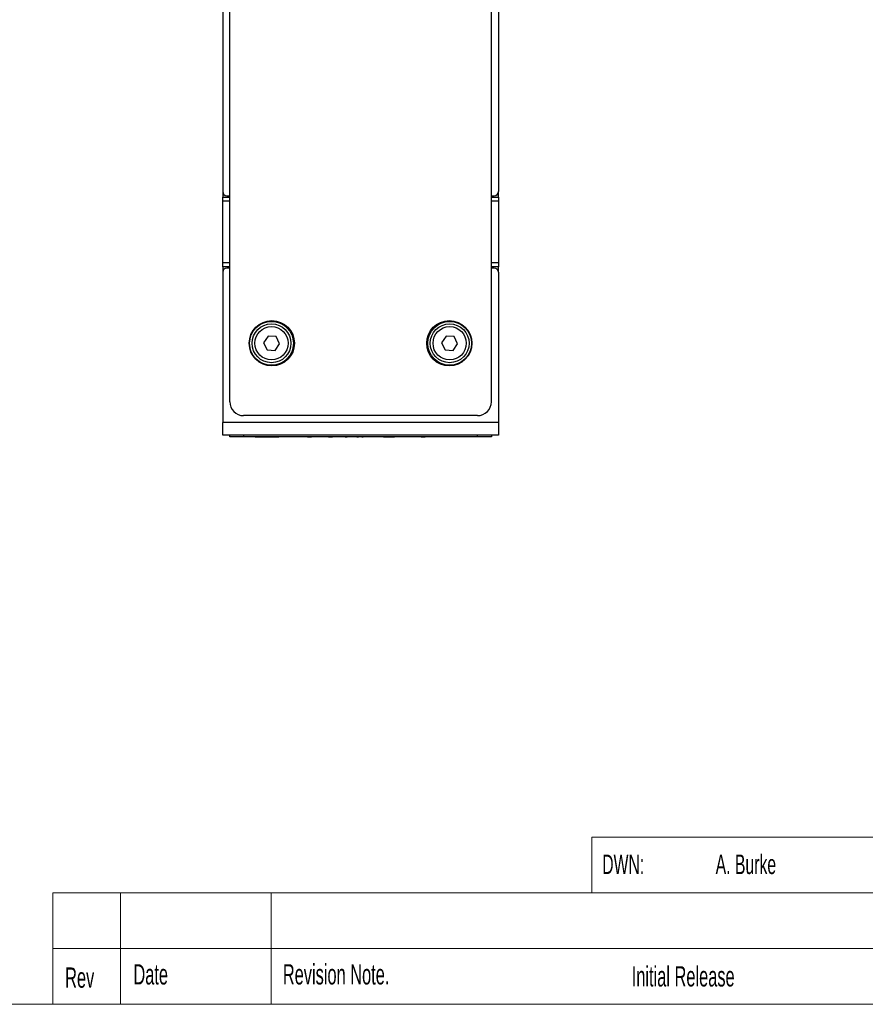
# Paper-space layout 'Sheet2' of a CAD drawing. Header units: millimetres. Extents: x 0 to 420, y 0 to 297.
# Tile 4 of 6: x 163 to 284, y 7 to 148. Entities that reach past the tile are written whole.
import ezdxf

# ---------------------------------------------------------------- set-up
doc = ezdxf.new("R2010")
doc.units = ezdxf.units.MM
doc.styles.add('SLDTEXTSTYLE0', font='TXT', dxfattribs={"width": 0.605})

psp = doc.layouts.new('Sheet2')

# ---------------------------------------------------------------- linework, layer by layer
at = {"color": 7, "linetype": 'Continuous', "lineweight": 25}
for p, q in [((191.98, 213.2), (191.98, 123.8)), ((231.58, 213.2), (231.58, 123.8)), ((192.98, 93.6), (192.98, 212)), ((230.58, 93.6), (230.58, 212)), ((191.98, 123.73), (191.98, 123)), ((192.58, 123.2), (192.98, 123.2)), ((230.58, 123.2), (230.98, 123.2)), ((231.58, 123), (231.58, 123.73)), ((191.98, 123), (192.98, 123)), ((191.98, 122.4), (191.98, 123)), ((191.98, 113.6), (191.98, 122.4)), ((230.58, 123), (231.58, 123)), ((231.58, 123), (231.58, 122.4)), ((231.58, 122.4), (231.58, 113.6)), ((191.98, 113), (191.98, 113.6)), ((231.58, 113.6), (231.58, 113)), ((192.98, 113), (191.98, 113)), ((191.98, 113), (191.98, 112.26)), ((191.98, 112.2), (191.98, 90.6)), ((192.98, 112.8), (192.58, 112.8)), ((231.58, 113), (230.58, 113)), ((230.98, 112.8), (230.58, 112.8)), ((231.58, 112.26), (231.58, 113)), ((231.58, 112.2), (231.58, 90.6)), ((198.48, 103.03), (197.83, 102.08)), ((197.83, 102.08), (198.34, 101.04)), ((199.63, 102.95), (198.48, 103.03)), ((199.49, 100.96), (200.14, 101.91)), ((200.14, 101.91), (199.63, 102.95)), ((224.07, 103.03), (223.42, 102.08)), ((223.42, 102.08), (223.93, 101.04)), ((225.22, 102.95), (224.07, 103.03)), ((225.08, 100.96), (225.73, 101.91)), ((225.73, 101.91), (225.22, 102.95)), ((198.34, 101.04), (199.49, 100.96)), ((223.93, 101.04), (225.08, 100.96)), ((231.58, 90.6), (191.98, 90.6)), ((191.98, 88.8), (191.98, 90.6)), ((228.58, 91.6), (194.98, 91.6)), ((231.58, 90.6), (231.58, 88.8)), ((231.58, 88.8), (191.98, 88.8)), ((192.98, 88.54), (192.98, 88.8)), ((194.98, 88.54), (192.98, 88.54)), ((194.98, 88.8), (194.98, 88.54)), ((228.58, 88.54), (194.98, 88.54)), ((196.64, 88.54), (196.64, 88.54)), ((196.64, 88.54), (197.07, 88.54)), ((197.07, 88.54), (197.14, 88.54)), ((197.07, 88.54), (197.07, 88.54)), ((197.14, 88.54), (198.33, 88.54)), ((197.14, 88.54), (197.14, 88.54)), ((198.33, 88.54), (198.33, 88.54)), ((198.33, 88.54), (199.53, 88.54)), ((199.53, 88.54), (199.53, 88.54)), ((199.53, 88.54), (199.6, 88.54)), ((199.6, 88.54), (200.02, 88.54)), ((199.6, 88.54), (199.6, 88.54)), ((200.02, 88.54), (200.02, 88.54)), ((200.43, 88.54), (200.43, 88.54)), ((201.96, 88.54), (201.96, 88.54)), ((203.52, 88.54), (203.52, 88.54)), ((204.13, 88.54), (204.73, 88.54)), ((204.13, 88.54), (204.13, 88.54)), ((204.73, 88.54), (204.73, 88.54)), ((205.68, 88.54), (205.68, 88.54)), ((206.58, 88.54), (206.58, 88.54)), ((207.18, 88.54), (206.67, 88.54)), ((207.19, 88.54), (207.18, 88.54)), ((207.18, 88.54), (207.18, 88.54)), ((207.19, 88.54), (207.76, 88.54)), ((207.19, 88.54), (207.19, 88.54)), ((207.76, 88.54), (207.76, 88.54)), ((208.69, 88.54), (208.69, 88.54)), ((209.18, 88.54), (208.93, 88.54)), ((208.94, 88.54), (208.94, 88.54)), ((209.18, 88.54), (209.18, 88.54)), ((209.55, 88.54), (209.83, 88.54)), ((209.55, 88.54), (209.55, 88.54)), ((209.83, 88.54), (209.83, 88.54)), ((209.84, 88.54), (209.84, 88.54)), ((210.54, 88.54), (210.54, 88.54)), ((211.19, 88.54), (211.19, 88.54)), ((211.22, 88.54), (211.5, 88.54)), ((211.22, 88.54), (211.22, 88.54)), ((211.5, 88.54), (211.5, 88.54)), ((211.95, 88.54), (211.95, 88.54)), ((211.95, 88.54), (212.15, 88.54)), ((212.15, 88.54), (212.15, 88.54)), ((212.86, 88.54), (212.86, 88.54)), ((213.62, 88.54), (213.62, 88.54)), ((213.66, 88.54), (213.66, 88.54)), ((215.08, 88.54), (216.67, 88.54)), ((215.08, 88.54), (215.08, 88.54)), ((216.67, 88.54), (216.67, 88.54)), ((217.04, 88.54), (217.04, 88.54)), ((218.61, 88.54), (218.61, 88.54)), ((219.89, 88.54), (219.89, 88.54)), ((220.5, 88.54), (221.08, 88.54)), ((220.5, 88.54), (220.5, 88.54)), ((221.08, 88.54), (221.08, 88.54)), ((221.76, 88.54), (221.76, 88.54)), ((222.33, 88.54), (222.33, 88.54)), ((228.58, 88.54), (228.58, 88.8)), ((230.58, 88.54), (228.58, 88.54)), ((230.58, 88.8), (230.58, 88.54))]:
    psp.add_line(p, q, dxfattribs=at)
at = {"color": 8, "linetype": 'Continuous', "lineweight": 25}
for p, q in [((192.98, 122.4), (191.98, 122.4)), ((231.58, 122.4), (230.58, 122.4)), ((191.98, 113.6), (192.98, 113.6)), ((230.58, 113.6), (231.58, 113.6))]:
    psp.add_line(p, q, dxfattribs=at)
at = {"color": 7, "linetype": 'Continuous', "lineweight": 18}
for p, q in [((245, 31), (245, 23)), ((245, 31), (305, 31)), ((167.56, 23), (167.56, 7)), ((167.56, 23), (245, 23)), ((177.28, 23), (177.28, 7)), ((198.93, 23), (198.93, 7)), ((245, 23), (413, 23)), ((167.56, 15), (245, 15)), ((245, 15), (365, 15)), ((7, 7), (413, 7))]:
    psp.add_line(p, q, dxfattribs=at)
at = {"color": 7, "linetype": 'Continuous', "lineweight": 25}
for centre, radius in [((199.03, 102), 3.25), ((198.98, 102), 3.15), ((198.98, 102), 2.79), ((224.53, 102), 3.25), ((224.58, 102), 3.15), ((224.58, 102), 2.79), ((198.98, 102), 2.39), ((224.58, 102), 2.39)]:
    psp.add_circle(centre, radius, dxfattribs=at)
for centre, radius, start, end in [((192.58, 123.8), 0.6, 180, 270), ((230.98, 123.8), 0.6, 270, 0), ((192.58, 112.2), 0.6, 90, 180), ((230.98, 112.2), 0.6, 0, 90), ((194.98, 93.6), 2, 180, 270), ((228.58, 93.6), 2, 270, 0)]:
    psp.add_arc(centre, radius, start, end, dxfattribs=at)

# ---------------------------------------------------------------- texts
at = {"color": 7, "linetype": 'Continuous', "lineweight": 0, "attachment_point": 1, "style": 'SLDTEXTSTYLE0'}
for s, insert, char_height in [('DWN:', (246.5, 28.52), 2.8), ('A. Burke', (262.8, 28.52), 2.8), ('Date', (179.14, 12.76), 2.91), ('Revision Note.', (200.61, 12.76), 2.9104), ('Rev', (169.33, 12.29), 2.91), ('Initial Release', (250.74, 12.47), 2.9104)]:
    psp.add_mtext(s, dxfattribs=dict(at, insert=insert, char_height=char_height))

doc.saveas('drawing.dxf')
